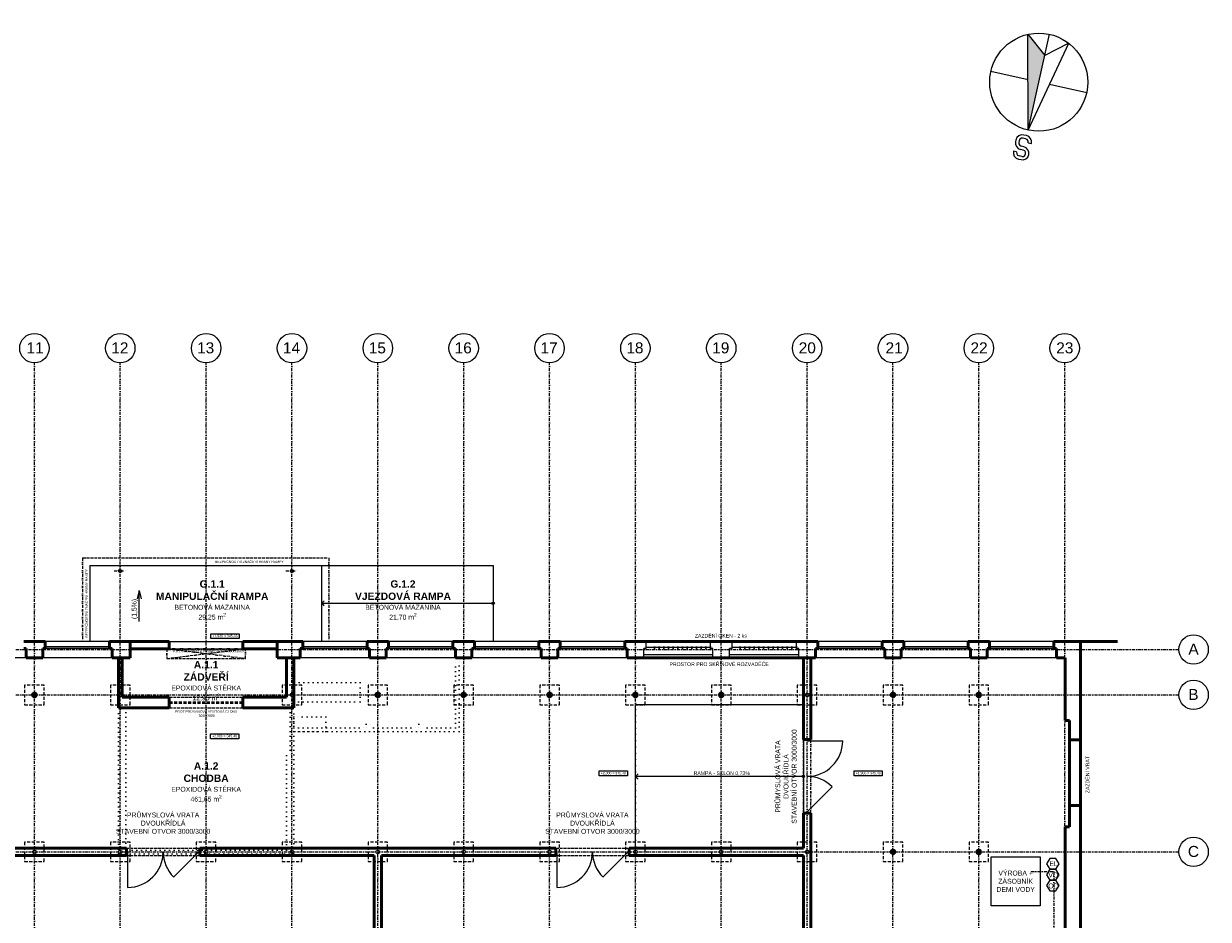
# Model space of a CAD drawing. Header units: millimetres. Extents: x 887082 to 1346431, y -219716 to -98064.
# Tile 17 of 37: x 953378 to 1001670, y -134576 to -98064. Entities that reach past the tile are written whole.
import ezdxf
from ezdxf.enums import TextEntityAlignment as Align

# ---------------------------------------------------------------- set-up
doc = ezdxf.new("R2010")
doc.units = ezdxf.units.MM
doc.header["$LTSCALE"] = 10
for name, pattern in [('DASHDOT', [25.4, 12.7, -6.35, 0, -6.35]), ('DASHED', [19.05, 12.7, -6.35]), ('DIVIDE', [31.75, 12.7, -6.35, 0, -6.35, 0, -6.35]), ('DOT', [6.35, 0, -6.35])]:
    doc.linetypes.add(name, pattern=pattern)
for name, color, linetype, lineweight in [('AM_5_KOTY', 2, 'Continuous', 25), ('CKDVERE_', 7, 'Continuous', 15), ('CKOKNA', 1, 'Continuous', 9), ('CKSTENY_OSY', 1, 'DASHDOT', 15), ('CKSTENY_REZ', 6, 'Continuous', 50), ('CKTEXTY_MALE', 3, 'Continuous', 25), ('CKTEXTY_STREDNI', 6, 'Continuous', 50), ('CSPROFILY_REZY', 5, 'Continuous', 25), ('DEMIN - rozvody', 3, 'Continuous', 25), ('I-sloup', 6, 'Continuous', 18), ('manipulacni ulicka', 27, 'Continuous', 25), ('odpad', 246, 'Continuous', 25), ('pripojka ELEKTRO', 1, 'Continuous', 25), ('pripojka VODA', 5, 'Continuous', 25), ('S-GRID-IDEN', 7, 'Continuous', 9), ('TP_bourané_kce', 7, 'DOT', 15)]:
    doc.layers.add(name, color=color, linetype=linetype, lineweight=lineweight)
for name, color, linetype in [('CKSCHODY_VYSTUP', 1, 'Continuous'), ('CKSTENY_NADROVINOU', 7, 'DIVIDE'), ('CKSTENY_PODROVINOU', 7, 'Continuous'), ('CKSTENY_SKRYTE', 7, 'DASHED'), ('TP_SSGC_stroje', 84, 'Continuous')]:
    doc.layers.add(name, color=color, linetype=linetype)
doc.layers.add('TP_skryté_1', color=21, linetype='Continuous', lineweight=50, plot=False)
doc.styles.add('Arial_1', font='arial.ttf', dxfattribs={"height": 450})
doc.styles.get("Standard").update_dxf_attribs({"font": 'SIMPLEX.SHX', "width": 0.8})
doc.styles.add('TOP_ARIAL_CE', font='arial.ttf', dxfattribs={"height": 100})

# ---------------------------------------------------------------- blocks, each defined once
blk = doc.blocks.new('A$C878')
at = {"layer": 'I-sloup'}
blk.add_circle((75, 75), 75, dxfattribs=at)
blk = doc.blocks.new('Severka 03')
at = {"linetype": 'ByBlock', "lineweight": -2}
h = blk.add_hatch(color=0, dxfattribs=at)
h.dxf.hatch_style = 1
h.paths.add_polyline_path([(0, -278), (213, -453), (0, 500)])
at = {"color": 0, "linetype": 'ByBlock', "lineweight": -2}
for p, q in [((0, 500), (-213, -453)), ((0, 500), (0, -500)), ((0, 500), (213, -453)), ((-500, 0), (-112, 0)), ((112, 0), (500, 0)), ((-213, -453), (0, -278)), ((213, -453), (0, -278))]:
    blk.add_line(p, q, dxfattribs=at)
for points in [[(6, 810), (-20, 805), (-41, 791), (-56, 769), (-61, 743)], [(-61, 743), (-56, 718), (-41, 696), (-20, 681), (6, 676)], [(6, 777), (-11, 772), (-23, 760), (-27, 743)], [(-27, 743), (-23, 727), (-11, 714), (6, 710)], [(33, 810), (6, 810)], [(6, 777), (33, 777)], [(100, 743), (95, 769), (81, 791), (59, 805), (33, 810)], [(67, 743), (62, 760), (50, 772), (33, 777)], [(67, 743), (100, 743)], [(-61, 626), (-56, 600), (-41, 578), (-20, 564), (6, 559)], [(-27, 626), (-61, 626)], [(-27, 626), (-23, 609), (-11, 597), (6, 592)], [(6, 710), (33, 710)], [(6, 676), (33, 676)], [(100, 626), (100, 643), (95, 668), (81, 690), (59, 705), (33, 710)], [(67, 643), (62, 659), (50, 672), (33, 676)], [(33, 559), (59, 564), (81, 578), (95, 600), (100, 626)], [(33, 592), (50, 597), (62, 609), (67, 626)], [(67, 626), (67, 643)], [(6, 592), (33, 592)], [(6, 559), (33, 559)]]:
    blk.add_lwpolyline(points, dxfattribs=at)
blk.add_circle((0, 0), 500, dxfattribs=at)
blk = doc.blocks.new('Šipky')
at = {"color": 0, "linetype": 'ByBlock', "lineweight": -2}
for p, q in [((-225, 0), (-80, 0)), ((225, 0), (103, 30)), ((225, 0), (103, -30)), ((-80, 0), (27, 0)), ((27, 0), (225, 0))]:
    blk.add_line(p, q, dxfattribs=at)

msp = doc.modelspace()

# ---------------------------------------------------------------- linework, layer by layer
at = {"layer": 'AM_5_KOTY', "color": 252}
for points in [[(978316, -131587), (978316, -131587), (978315, -131587)], [(978530, -131587), (978530, -131587), (978530, -131587)]]:
    msp.add_solid(points, dxfattribs=at)
at = {"layer": 'CKDVERE_', "color": 252, "linetype": 'DASHED'}
for p, q in [((959315, -125709), (962315, -125709)), ((959315, -125759), (962315, -125759))]:
    msp.add_line(p, q, dxfattribs=at)
at = {"layer": 'CKDVERE_', "color": 252}
for p, q in [((985315, -127301), (985315, -127251)), ((985315, -127301), (986765, -127301)), ((985315, -130201), (986341, -129176)), ((985315, -130251), (985315, -130201)), ((957565, -131826), (957615, -131826)), ((957615, -131826), (957615, -133276)), ((960515, -131826), (959490, -132852)), ((960515, -131826), (960565, -131826)), ((975065, -131826), (975115, -131826)), ((975115, -131826), (975115, -133276)), ((978015, -131826), (976990, -132852)), ((978015, -131826), (978065, -131826))]:
    msp.add_line(p, q, dxfattribs=at)
for centre, start, end in [((985315, -127301), 270, 0), ((985315, -130201), 45, 90), ((957615, -131826), 270, 0), ((960515, -131826), 180, 225), ((975115, -131826), 270, 0), ((978015, -131826), 180, 225)]:
    msp.add_arc(centre, 1450, start, end, dxfattribs=at)
at = {"layer": 'CKOKNA', "color": 252}
for p, q in [((956878, -123466), (954253, -123466)), ((956878, -123541), (954253, -123541)), ((967378, -123466), (964753, -123466)), ((967378, -123541), (964753, -123541)), ((970878, -123466), (968253, -123466)), ((970878, -123541), (968253, -123541)), ((974378, -123466), (971753, -123466)), ((974378, -123541), (971753, -123541)), ((977878, -123466), (975253, -123466)), ((977878, -123541), (975253, -123541)), ((988378, -123466), (985753, -123466)), ((988378, -123541), (985753, -123541)), ((991878, -123466), (989253, -123466)), ((991878, -123541), (989253, -123541)), ((995378, -123466), (992753, -123466)), ((995378, -123541), (992753, -123541))]:
    msp.add_line(p, q, dxfattribs=at)
at = {"layer": 'CKSCHODY_VYSTUP', "color": 252}
for p, q in [((972515, -121696), (965515, -121696)), ((985165, -128751), (978315, -128751))]:
    msp.add_line(p, q, dxfattribs=at)
for points in [[(965621, -121803), (965515, -121696), (965621, -121590)], [(978421, -128858), (978315, -128751), (978421, -128645)]]:
    msp.add_lwpolyline(points, dxfattribs=at)
for centre in [(972515, -121696), (985165, -128751)]:
    msp.add_circle(centre, 50, dxfattribs=at)
at = {"layer": 'CKSTENY_NADROVINOU', "color": 252}
for p, q in [((955778, -119846), (965815, -119846)), ((955778, -119846), (955778, -123246)), ((965815, -119846), (965815, -123246)), ((959315, -123546), (962315, -123546)), ((959315, -125516), (962315, -125516)), ((959315, -125951), (962315, -125951)), ((985165, -130251), (985165, -127251)), ((985465, -130251), (985465, -127251)), ((957565, -131676), (960565, -131676)), ((975065, -131676), (978065, -131676)), ((957565, -131976), (960565, -131976)), ((975065, -131976), (978065, -131976))]:
    msp.add_line(p, q, dxfattribs=at)
msp.add_lwpolyline([(962415, -123946), (962415, -123546), (959215, -123546), (959215, -123946), (962415, -123946), (959215, -123546), (959215, -123946), (962415, -123546)], dxfattribs=at)
at = {"layer": 'CKSTENY_OSY', "color": 252, "lineweight": 5}
for p, q in [((953815, -178808), (953815, -111893)), ((957315, -178808), (957315, -111893)), ((960815, -178808), (960815, -111893)), ((964315, -178808), (964315, -111893)), ((967815, -178808), (967815, -111893)), ((971315, -178808), (971315, -111893)), ((974815, -178808), (974815, -111893)), ((978315, -178808), (978315, -111893)), ((981815, -178808), (981815, -111893)), ((985315, -178808), (985315, -111893)), ((988815, -178808), (988815, -111893)), ((992315, -178808), (992315, -111893)), ((995815, -178808), (995815, -111893)), ((957065, -120376), (957565, -120376)), ((964065, -120376), (964565, -120376)), ((922065, -123576), (1000470, -123576)), ((922065, -125426), (1000470, -125426)), ((922065, -131826), (1000470, -131826))]:
    msp.add_line(p, q, dxfattribs=at)
at = {"layer": 'CKSTENY_PODROVINOU', "color": 252}
for p, q in [((956078, -120146), (956078, -123246)), ((956078, -120146), (972515, -120146)), ((965515, -120146), (965515, -123246)), ((972515, -120146), (972515, -123246)), ((956878, -123246), (954253, -123246)), ((959315, -123246), (962315, -123246)), ((967378, -123246), (964753, -123246)), ((970878, -123246), (968253, -123246)), ((974378, -123246), (971753, -123246)), ((977878, -123246), (975253, -123246)), ((978653, -123916), (978653, -123541)), ((978753, -123541), (978653, -123541)), ((978753, -123541), (978753, -123246)), ((981378, -123496), (978753, -123496)), ((981378, -123541), (981378, -123246)), ((981478, -123541), (981378, -123541)), ((981478, -123916), (981478, -123541)), ((982153, -123916), (982153, -123541)), ((982253, -123541), (982153, -123541)), ((982253, -123541), (982253, -123246)), ((984878, -123496), (982253, -123496)), ((984878, -123541), (984878, -123246)), ((984978, -123541), (984878, -123541)), ((984978, -123916), (984978, -123541)), ((988378, -123246), (985753, -123246)), ((991878, -123246), (989253, -123246)), ((995378, -123246), (992753, -123246)), ((953478, -123916), (950653, -123916)), ((956978, -123916), (954153, -123916)), ((967478, -123916), (964653, -123916)), ((970978, -123916), (968153, -123916)), ((974478, -123916), (971653, -123916)), ((977978, -123916), (975153, -123916)), ((981478, -123801), (978653, -123801)), ((984978, -123801), (982153, -123801)), ((988478, -123916), (985653, -123916)), ((991978, -123916), (989153, -123916)), ((995478, -123916), (992653, -123916)), ((978315, -131676), (978315, -125826)), ((985165, -125826), (978315, -125826)), ((985165, -127251), (985165, -130251))]:
    msp.add_line(p, q, dxfattribs=at)
for centre in [(957315, -125426), (964315, -125426), (985315, -125426), (953815, -131826), (957315, -131826), (960815, -131826), (964315, -131826), (967815, -131826), (971315, -131826), (974815, -131826), (978315, -131826), (981815, -131826), (985315, -131826)]:
    msp.add_circle(centre, 75, dxfattribs=at)
at = {"layer": 'CKSTENY_REZ', "color": 252}
for p, q in [((953378, -123246), (954253, -123246)), ((953478, -123541), (953378, -123541)), ((953478, -123916), (953478, -123541)), ((954153, -123916), (954153, -123541)), ((954253, -123541), (954153, -123541)), ((954253, -123541), (954253, -123246)), ((956878, -123541), (956878, -123246)), ((956878, -123246), (957715, -123246)), ((956978, -123541), (956878, -123541)), ((956978, -123916), (956978, -123541)), ((957715, -123916), (957715, -123246)), ((957715, -123246), (959315, -123246)), ((957715, -123546), (959315, -123546)), ((959315, -123546), (959315, -123246)), ((962315, -123546), (962315, -123246)), ((963715, -123246), (962315, -123246)), ((963715, -123546), (962315, -123546)), ((963715, -123916), (963715, -123246)), ((963715, -123246), (964753, -123246)), ((964653, -123916), (964653, -123541)), ((964753, -123541), (964653, -123541)), ((964753, -123541), (964753, -123246)), ((967378, -123541), (967378, -123246)), ((967378, -123246), (968253, -123246)), ((967478, -123541), (967378, -123541)), ((967478, -123916), (967478, -123541)), ((968153, -123916), (968153, -123541)), ((968253, -123541), (968153, -123541)), ((968253, -123541), (968253, -123246)), ((970878, -123541), (970878, -123246)), ((970878, -123246), (971753, -123246)), ((970978, -123541), (970878, -123541)), ((970978, -123916), (970978, -123541)), ((971653, -123916), (971653, -123541)), ((971753, -123541), (971653, -123541)), ((971753, -123541), (971753, -123246)), ((974378, -123541), (974378, -123246)), ((974378, -123246), (975253, -123246)), ((974478, -123541), (974378, -123541)), ((974478, -123916), (974478, -123541)), ((975153, -123916), (975153, -123541)), ((975253, -123541), (975153, -123541)), ((975253, -123541), (975253, -123246)), ((977878, -123541), (977878, -123246)), ((977878, -123246), (978753, -123246)), ((977978, -123541), (977878, -123541)), ((977978, -123916), (977978, -123541)), ((981378, -123246), (978753, -123246)), ((981378, -123246), (982253, -123246)), ((984878, -123246), (982253, -123246)), ((984878, -123246), (985753, -123246)), ((985653, -123916), (985653, -123541)), ((985753, -123541), (985653, -123541)), ((985753, -123541), (985753, -123246)), ((988378, -123541), (988378, -123246)), ((988378, -123246), (989253, -123246)), ((988478, -123541), (988378, -123541)), ((988478, -123916), (988478, -123541)), ((989153, -123916), (989153, -123541)), ((989253, -123541), (989153, -123541)), ((989253, -123541), (989253, -123246)), ((991878, -123541), (991878, -123246)), ((991878, -123246), (992753, -123246)), ((991978, -123541), (991878, -123541)), ((991978, -123916), (991978, -123541)), ((992653, -123916), (992653, -123541)), ((992753, -123541), (992653, -123541)), ((992753, -123541), (992753, -123246)), ((995378, -123541), (995378, -123246)), ((995378, -123246), (996465, -123246)), ((995478, -123541), (995378, -123541)), ((995478, -123916), (995478, -123541)), ((996465, -123246), (996465, -164951)), ((997965, -123246), (996465, -123246)), ((953478, -123916), (954153, -123916)), ((956978, -123916), (957715, -123916)), ((957240, -125951), (957240, -123916)), ((957390, -125516), (957390, -123916)), ((963715, -123916), (964653, -123916)), ((964090, -125516), (964090, -123916)), ((964390, -125951), (964390, -123916)), ((967478, -123916), (968153, -123916)), ((970978, -123916), (971653, -123916)), ((974478, -123916), (975153, -123916)), ((977978, -123916), (978653, -123916)), ((981478, -123916), (978653, -123916)), ((981478, -123916), (982153, -123916)), ((984978, -123916), (982153, -123916)), ((984978, -123916), (985653, -123916)), ((985165, -127251), (985165, -123916)), ((985465, -127251), (985465, -123916)), ((988478, -123916), (989153, -123916)), ((991978, -123916), (992653, -123916)), ((995478, -123916), (995835, -123916)), ((995835, -123916), (995835, -126466)), ((957390, -125516), (959315, -125516)), ((959315, -125951), (959315, -125516)), ((962315, -125951), (962315, -125516)), ((962315, -125516), (964090, -125516)), ((959315, -125951), (957240, -125951)), ((964390, -125951), (962315, -125951)), ((995835, -126466), (996015, -126466)), ((996015, -126466), (996015, -130801)), ((985165, -127251), (985465, -127251)), ((996015, -127261), (996465, -127261)), ((985165, -131676), (985165, -130251)), ((985165, -130251), (985465, -130251)), ((985465, -173151), (985465, -130251)), ((996015, -129936), (996465, -129936)), ((995835, -130801), (996015, -130801)), ((995835, -130801), (995835, -145656)), ((943065, -131676), (957565, -131676)), ((957565, -131676), (957565, -131976)), ((960565, -131676), (960565, -131976)), ((960565, -131676), (975065, -131676)), ((975065, -131676), (975065, -131976)), ((978065, -131676), (978065, -131976)), ((978065, -131676), (985165, -131676)), ((950465, -131976), (957565, -131976)), ((960565, -131976), (967665, -131976)), ((967665, -164576), (967665, -131976)), ((967965, -164576), (967965, -131976)), ((967965, -131976), (975065, -131976)), ((978065, -131976), (985165, -131976)), ((985165, -173151), (985165, -131976))]:
    msp.add_line(p, q, dxfattribs=at)
for centre in [(953815, -125426), (967815, -125426), (971315, -125426), (974815, -125426), (978315, -125426), (981815, -125426), (988815, -125426), (992315, -125426), (988815, -131826), (992315, -131826)]:
    msp.add_circle(centre, 75, dxfattribs=at)
at = {"layer": 'CKSTENY_SKRYTE', "color": 252}
for points in [[(953415, -125826), (954215, -125826), (954215, -125026), (953415, -125026)], [(956915, -125826), (957715, -125826), (957715, -125026), (956915, -125026)], [(963915, -125826), (964715, -125826), (964715, -125026), (963915, -125026)], [(967415, -125826), (968215, -125826), (968215, -125026), (967415, -125026)], [(970915, -125826), (971715, -125826), (971715, -125026), (970915, -125026)], [(974415, -125826), (975215, -125826), (975215, -125026), (974415, -125026)], [(977915, -125826), (978715, -125826), (978715, -125026), (977915, -125026)], [(981415, -125826), (982215, -125826), (982215, -125026), (981415, -125026)], [(984915, -125826), (985715, -125826), (985715, -125026), (984915, -125026)], [(988415, -125826), (989215, -125826), (989215, -125026), (988415, -125026)], [(991915, -125826), (992715, -125826), (992715, -125026), (991915, -125026)], [(953415, -132226), (954215, -132226), (954215, -131426), (953415, -131426)], [(956915, -132226), (957715, -132226), (957715, -131426), (956915, -131426)], [(960415, -132226), (961215, -132226), (961215, -131426), (960415, -131426)], [(963915, -132226), (964715, -132226), (964715, -131426), (963915, -131426)], [(967415, -132226), (968215, -132226), (968215, -131426), (967415, -131426)], [(970915, -132226), (971715, -132226), (971715, -131426), (970915, -131426)], [(974415, -132226), (975215, -132226), (975215, -131426), (974415, -131426)], [(977915, -132226), (978715, -132226), (978715, -131426), (977915, -131426)], [(981415, -132226), (982215, -132226), (982215, -131426), (981415, -131426)], [(984915, -132226), (985715, -132226), (985715, -131426), (984915, -131426)], [(988415, -132226), (989215, -132226), (989215, -131426), (988415, -131426)], [(991915, -132226), (992715, -132226), (992715, -131426), (991915, -131426)]]:
    msp.add_lwpolyline(points, close=True, dxfattribs=at)
at = {"layer": 'CKTEXTY_MALE', "color": 252}
for points in [[(962159, -122933), (962159, -123133), (961009, -123133), (961009, -122933)], [(962142, -127013), (962142, -127213), (960992, -127213), (960992, -127013)], [(977989, -128526), (977989, -128726), (976839, -128726), (976839, -128526)], [(988381, -128526), (988381, -128726), (987231, -128726), (987231, -128526)]]:
    msp.add_lwpolyline(points, close=True, dxfattribs=at)
at = {"layer": 'CSPROFILY_REZY', "color": 252}
for centre, radius in [((957315, -120376), 66.5), ((957315, -120376), 46.5), ((964315, -120376), 66.5), ((964315, -120376), 46.5)]:
    msp.add_circle(centre, radius, dxfattribs=at)
at = {"layer": 'DEMIN - rozvody', "color": 252, "linetype": 'DASHDOT', "lineweight": 25}
for p, q in [((994451, -132630), (995369, -132630)), ((995369, -132630), (995369, -169233))]:
    msp.add_line(p, q, dxfattribs=at)
at = {"layer": 'odpad', "color": 252}
msp.add_lwpolyline([(995461, -132979), (995205, -132979), (995077, -133200), (995205, -133422), (995461, -133422), (995589, -133200)], close=True, dxfattribs=at)
at = {"layer": 'pripojka ELEKTRO', "color": 252}
msp.add_lwpolyline([(995461, -132092), (995205, -132092), (995077, -132314), (995205, -132535), (995461, -132535), (995589, -132314)], close=True, dxfattribs=at)
at = {"layer": 'pripojka VODA', "color": 252}
msp.add_lwpolyline([(995461, -132535), (995205, -132535), (995077, -132757), (995205, -132979), (995461, -132979), (995589, -132757)], close=True, dxfattribs=at)
at = {"layer": 'S-GRID-IDEN', "color": 252}
for centre in [(953815, -111293), (957315, -111293), (960815, -111293), (964315, -111293), (967815, -111293), (971315, -111293), (974815, -111293), (978315, -111293), (981815, -111293), (985315, -111293), (988815, -111293), (992315, -111293), (995815, -111293), (1001070, -123576), (1001070, -125426), (1001070, -131826)]:
    msp.add_circle(centre, 600, dxfattribs=at)
at = {"layer": 'TP_bourané_kce', "color": 252, "ltscale": 3}
for p, q in [((981378, -123466), (978753, -123466)), ((981378, -123541), (978753, -123541)), ((984878, -123466), (982253, -123466)), ((984878, -123541), (982253, -123541)), ((970978, -126766), (970978, -123916)), ((971128, -126916), (971128, -123916)), ((957240, -131901), (957240, -125951)), ((957540, -125951), (957540, -131751)), ((964240, -125951), (964240, -126916)), ((964390, -126766), (964390, -125951)), ((964240, -126916), (971128, -126916)), ((964240, -126916), (964240, -127901)), ((964390, -126766), (967340, -126766)), ((964390, -126916), (964390, -131901)), ((967340, -126766), (967340, -126616)), ((967340, -126616), (967640, -126616)), ((967640, -126766), (967640, -126616)), ((967640, -126766), (969490, -126766)), ((969490, -126766), (969490, -126616)), ((969490, -126616), (969820, -126616)), ((969820, -126766), (969820, -126616)), ((969820, -126766), (970978, -126766)), ((964090, -127901), (964090, -131901)), ((964090, -127901), (964240, -127901)), ((964090, -131751), (957540, -131751)), ((960740, -131751), (960740, -131901)), ((964390, -131901), (957240, -131901))]:
    msp.add_line(p, q, dxfattribs=at)
for points in [[(964390, -125716), (967090, -125716), (967090, -124916), (964390, -124916)], [(964390, -126916), (965690, -126916), (965690, -126316), (964390, -126316)]]:
    msp.add_lwpolyline(points, close=True, dxfattribs=at)
at = {"layer": 'TP_SSGC_stroje', "color": 252}
msp.add_lwpolyline([(992815, -132026), (994815, -132026), (994815, -134026), (992815, -134026)], close=True, dxfattribs=at)

# ---------------------------------------------------------------- block references
at = {"layer": 'CKTEXTY_MALE', "color": 252, "xscale": -2.781409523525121, "yscale": 2.781409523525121, "zscale": 2.781409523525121, "rotation": 270.0000000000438}
msp.add_blockref('Šipky', (958082, -121804), dxfattribs=at)
at = {"layer": 'manipulacni ulicka', "color": 252}
msp.add_blockref('A$C878', (957240, -131901), dxfattribs=at)
at = {"layer": 'TP_SSGC_stroje', "color": 7, "xscale": 4, "yscale": 4, "zscale": 4, "rotation": 167.5288256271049}
msp.add_blockref('Severka 03', (994759, -100448), dxfattribs=at)

# ---------------------------------------------------------------- texts
at = {"layer": 'CKTEXTY_MALE', "color": 252, "attachment_point": 5, "style": 'TOP_ARIAL_CE'}
for s, insert, char_height, width, rotation in [('\\A1;{\\H0.6667x;BEZPEČNOSTNÍ ZNAČENÍ HRANY RAMPY}', (962578, -120001), 150, 6152.5, 0), ('\\A1;{\\H0.6667x;BEZPEČNOSTNÍ ZNAČENÍ HRANY RAMPY}', (955941, -121695), 150, 3357.86, 90), ('+1,980 = 345,46', (961584, -123033), 100, 1125.79, 360), ('\\A1;ZAZDĚNÍ OKEN - 2 ks', (981798, -123016), 150, 6178.49, 0), ('\\A1;{\\H0.6667x;ROLOVACÍ VRATA PRŮMYSLOVÁ 3000/3000}', (960887, -123648), 150, 4690.68, 0), ('\\A1;PROSTOR PRO SKŘÍŇOVÉ ROZVADĚČE', (981728, -124177), 150, 4057.86, 0), ('\\A1;{\\H0.6667x;PROTIPRŮVANOVÁ VRATOVÁ CLONA\\P 3000/3000}', (960815, -126192), 150, 5466.24, 0), ('+2,000 = 345,48', (961567, -127113), 100, 1125.79, 360), ('\\A1;ZAZDĚNÍ VRAT', (996745, -128677), 150, 4403.09, 90), ('+2,000 = 345,48', (977414, -128626), 100, 1125.79, 360), ('\\A1;RAMPA - SKLON 0,73%', (981836, -128636), 150, 2582.08, 0), ('+1,950 = 345,43', (987806, -128626), 100, 1125.79, 360), ('\\A1;VÝROBA + ZÁSOBNÍK DEMI VODY', (993815, -133026), 200, 2131.75, 0)]:
    msp.add_mtext(s, dxfattribs=dict(at, insert=insert, char_height=char_height, width=width, rotation=rotation))
at = {"layer": 'CKTEXTY_STREDNI', "color": 252, "style": 'TOP_ARIAL_CE'}
msp.add_text('(1,5%%%)', height=200, rotation=90, dxfattribs=at).set_placement((957882, -121926), align=Align.MIDDLE_CENTER)
at = {"layer": 'CKTEXTY_STREDNI', "color": 252, "char_height": 300, "attachment_point": 5, "rotation": 0, "style": 'TOP_ARIAL_CE'}
for s, insert, width in [('\\A1;{\\fArial|b1|i0|c238|p34;G.1.1\\PMANIPULAČNÍ RAMPA} {\\H0.6667x;\\PBETONOVÁ MAZANINA\\P29,25 m\\H0.7x;\\S2^ ;}', (961062, -121575), 4690.68), ('\\A1;{\\fArial|b1|i0|c238|p34;G.1.2\\PVJEZDOVÁ RAMPA} {\\H0.6667x;\\PBETONOVÁ MAZANINA\\P21,70 m\\H0.7x;\\S2^ ;}', (968840, -121575), 4690.68), ('\\A1;{\\fArial|b1|i0|c238|p34;A.1.1\\PZÁDVEŘÍ} {\\H0.6667x;\\PEPOXIDOVÁ STĚRKA\\P12,95 m\\H0.7x;\\S2^ ;}', (960815, -124866), 5113.54), ('\\A1;{\\fArial|b1|i0|c238|p34;A.1.2\\PCHODBA} {\\H0.6667x;\\PEPOXIDOVÁ STĚRKA\\P461,65 m\\H0.7x;\\S2^ ;}', (960815, -128995), 5113.54)]:
    msp.add_mtext(s, dxfattribs=dict(at, insert=insert, width=width))
at = {"layer": 'odpad', "color": 252, "insert": (995147, -133116), "char_height": 200, "width": 255.96, "attachment_point": 1}
msp.add_mtext('{\\f@Arial Unicode MS|b0|i0|c0|p0;OD}', dxfattribs=at)
at = {"layer": 'pripojka ELEKTRO', "color": 252, "insert": (995189, -132208), "char_height": 200, "width": 255.96, "attachment_point": 1}
msp.add_mtext('{\\f@Arial Unicode MS|b0|i0|c0|p0;EL}', dxfattribs=at)
at = {"layer": 'pripojka VODA', "color": 252, "insert": (995149, -132670), "char_height": 200, "width": 255.96, "attachment_point": 1}
msp.add_mtext('{\\f@Arial Unicode MS|b0|i0|c0|p0;VO}', dxfattribs=at)
at = {"layer": 'S-GRID-IDEN', "color": 252, "linetype": 'Continuous', "style": 'Arial_1'}
for s, p in [('11', (953490, -111504)), ('12', (956949, -111504)), ('13', (960446, -111504)), ('14', (963947, -111504)), ('15', (967445, -111504)), ('16', (970946, -111504)), ('17', (974446, -111504)), ('18', (977946, -111504)), ('19', (981446, -111504)), ('20', (984972, -111504)), ('21', (988514, -111504)), ('22', (991974, -111504)), ('23', (995471, -111504)), ('A', (1000858, -123785)), ('B', (1000852, -125635)), ('C', (1000837, -132035))]:
    msp.add_text(s, height=450, dxfattribs=at).set_placement(p)
at = {"layer": 'TP_skryté_1', "color": 252, "char_height": 200, "width": 4195.98, "attachment_point": 5, "style": 'TOP_ARIAL_CE'}
for insert, rotation in [((984456, -128755), 90), ((959062, -130658), 0), ((976562, -130658), 0)]:
    msp.add_mtext('\\A1;PRŮMYSLOVÁ VRATA DVOUKŘÍDLÁ\\PSTAVEBNÍ OTVOR 3000/3000', dxfattribs=dict(at, insert=insert, rotation=rotation))

doc.saveas('drawing.dxf')
